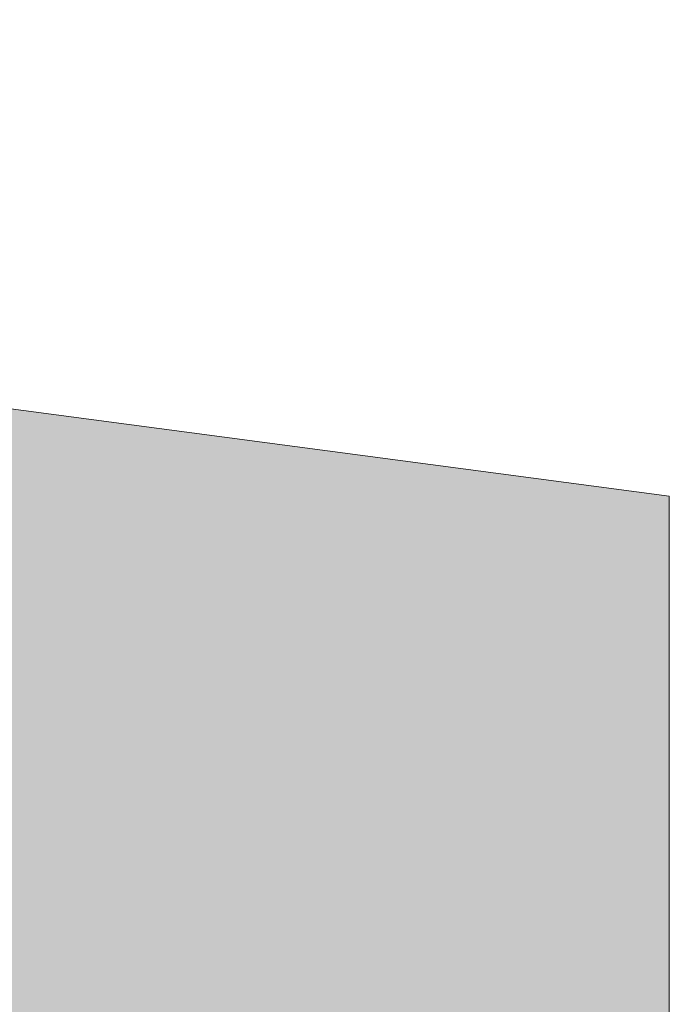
# Model space of a CAD drawing. Header units: millimetres. Extents: x -33687 to -7545, y -1870 to 7865.
# Tile 30 of 31: x -9681 to -7545, y 1352 to 4591. Entities that reach past the tile are written whole.
import ezdxf

# ---------------------------------------------------------------- set-up
doc = ezdxf.new("R2010")
doc.units = ezdxf.units.MM
doc.header["$MEASUREMENT"] = 0
doc.layers.add('2D - Dessin général.AL', color=7, linetype='Continuous')
doc.layers.add('Nouveau_2D - Texte pour 50ème.AL', color=7, linetype='Continuous')
doc.dimstyles.new('STYLE_GENERE__3', dxfattribs={"dimtxt": 0.18, "dimasz": 136.8, "dimexe": 0.18, "dimexo": 0.0625, "dimgap": 0, "dimtad": 0, "dimtih": 1, "dimtoh": 1, "dimdec": 4, "dimzin": 0, "dimdsep": 46, "dimcen": 0.09, "dimadec": 0, "dimazin": 0, "dimtfac": 1, "dimtdec": 4, "dimtmove": 0, "dimatfit": 3, "dimldrblk": 'ARROWHEAD_5', "dimfxl": 0, "dimtolj": 1, "dimtzin": 0, "dimarcsym": 0})

# ---------------------------------------------------------------- blocks, each defined once
blk = doc.blocks.new('ARROWHEAD_5')
at = {"linetype": 'Continuous', "lineweight": 0}
blk.add_hatch(color=0, dxfattribs=at).paths.add_polyline_path([(-1, 0.2679), (0, 0), (-1, -0.2679)])
at = {"color": 0, "linetype": 'Continuous', "lineweight": 0}
blk.add_line((0, 0), (-1, 0), dxfattribs=at)

msp = doc.modelspace()

# ---------------------------------------------------------------- hatches: boundary and pattern name
at = {"layer": '2D - Dessin général.AL', "linetype": 'Continuous', "lineweight": 0, "true_color": 0xcccccc}
h = msp.add_hatch(dxfattribs=at)
h.set_pattern_fill('Terre', color=254, style=0, pattern_type=2)
h.set_pattern_definition([(45, (0, 0), (-137.8858, 137.8858), []), (45, (-45.96, 45.96), (-275.7716, 275.7716), []), (45, (-91.92, 91.92), (-275.7716, 275.7716), []), (135, (-137.886, 137.886), (45.96194, 45.96194), [195, -195])])
h.paths.add_polyline_path([(-30162.273, -980), (-7545.365, -980), (-7545.365, 3024.114), (-10793.861, 3454.622), (-12696.304, 3784.159), (-13340.18, 4102.062), (-14343.339, 4202.38), (-14343.339, 3625.403), (-10697.902, 3143.464), (-10683.82, -480), (-24389.724, -480), (-24389.724, 3.083), (-24865.178, -51.922), (-30162.273, -83.474)])

# ---------------------------------------------------------------- linework, layer by layer
at = {"layer": '2D - Dessin général.AL', "color": 7, "linetype": 'Continuous', "lineweight": 5, "flags": 128}
msp.add_lwpolyline([(-30162.273, -980), (-7545.365, -980), (-7545.365, 3024.114), (-10793.861, 3454.622), (-12696.304, 3784.159), (-13340.18, 4102.062), (-14343.339, 4202.38), (-14343.339, 3625.403), (-10697.902, 3143.464), (-10683.82, -480), (-24389.724, -480), (-24389.724, 3.083), (-24865.178, -51.922), (-30162.273, -83.474)], close=True, dxfattribs=at)

# ---------------------------------------------------------------- leaders
at = {"layer": 'Nouveau_2D - Texte pour 50ème.AL', "color": 7, "linetype": 'Continuous', "lineweight": 5, "annotation_type": 0, "has_hookline": 1, "hookline_direction": 0, "text_width": 1529.1}
msp.add_leader([(-11152.691, 2074.55), (-11152.691, 4951.666), (-10949.975, 4946.242)], dimstyle='STYLE_GENERE__3', dxfattribs=at)

doc.saveas('drawing.dxf')
